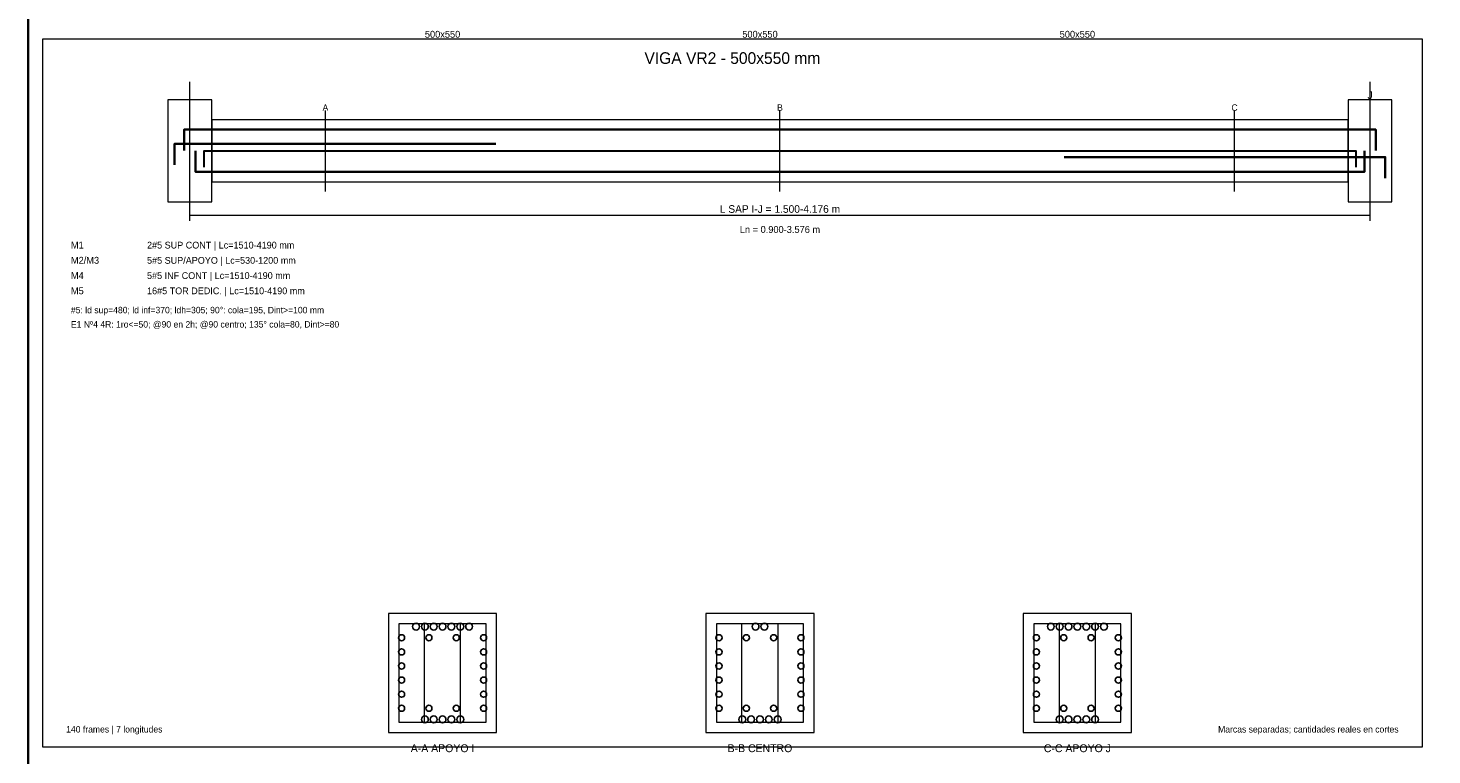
# Model space of a CAD drawing. Header units: millimetres. Extents: x 7 to 700, y 7 to 493.
# Tile 2 of 7: x 7 to 302, y 187 to 340. Entities that reach past the tile are written whole.
import ezdxf
from ezdxf.enums import TextEntityAlignment as Align

# ---------------------------------------------------------------- set-up
doc = ezdxf.new("R2010")
doc.units = ezdxf.units.MM
for name, color, linetype in [('APOYOS', 4, 'Continuous'), ('CONTORNO', 7, 'Continuous'), ('CORTE', 7, 'Continuous'), ('COTAS', 3, 'Continuous'), ('EJES', 8, 'Continuous'), ('ESTRIBOS', 7, 'Continuous'), ('GUIA', 9, 'Continuous'), ('M1_SUP_CONT', 5, 'Continuous'), ('M2_SUP_IZQ', 2, 'Continuous'), ('M3_SUP_DER', 2, 'Continuous'), ('M4_INF_CONT', 1, 'Continuous'), ('M5_TORSION', 30, 'Continuous'), ('MARCO', 7, 'Continuous'), ('TEXTO', 7, 'Continuous'), ('TITULO', 6, 'Continuous')]:
    doc.layers.add(name, color=color, linetype=linetype)

msp = doc.modelspace()

# ---------------------------------------------------------------- linework, layer by layer
at = {"layer": 'APOYOS', "color": 4, "lineweight": 18}
for points in [[(36.4, 303.13), (45.6, 303.13), (45.6, 324.53), (36.4, 324.53)], [(284.4, 303.13), (293.6, 303.13), (293.6, 324.53), (284.4, 324.53)]]:
    msp.add_lwpolyline(points, close=True, dxfattribs=at)
at = {"layer": 'CONTORNO', "color": 7, "lineweight": 18}
msp.add_lwpolyline([(45.6, 307.33), (284.4, 307.33), (284.4, 320.33), (45.6, 320.33)], close=True, dxfattribs=at)
at = {"layer": 'CORTE', "color": 7, "lineweight": 9}
for p, q in [((69.48, 305.33), (69.48, 322.33)), ((165, 305.33), (165, 322.33)), ((260.52, 305.33), (260.52, 322.33))]:
    msp.add_line(p, q, dxfattribs=at)
at = {"layer": 'CORTE', "color": 7, "lineweight": 20}
for points in [[(82.74, 191.67), (105.46, 191.67), (105.46, 216.67), (82.74, 216.67)], [(149.44, 191.67), (172.16, 191.67), (172.16, 216.67), (149.44, 216.67)], [(216.14, 191.67), (238.86, 191.67), (238.86, 216.67), (216.14, 216.67)]]:
    msp.add_lwpolyline(points, close=True, dxfattribs=at)
at = {"layer": 'COTAS', "color": 3, "lineweight": 15}
for p, q in [((41, 299.13), (41, 301.53)), ((289, 299.13), (289, 301.53)), ((41, 300.33), (289, 300.33))]:
    msp.add_line(p, q, dxfattribs=at)
at = {"layer": 'EJES', "color": 8, "lineweight": 9}
for p, q in [((41, 301.33), (41, 328.33)), ((289, 301.33), (289, 328.33))]:
    msp.add_line(p, q, dxfattribs=at)
at = {"layer": 'ESTRIBOS', "color": 7, "lineweight": 15}
for p, q in [((90.31, 193.87), (90.31, 214.47)), ((97.89, 193.87), (97.89, 214.47)), ((157.01, 193.87), (157.01, 214.47)), ((164.59, 193.87), (164.59, 214.47)), ((223.71, 193.87), (223.71, 214.47)), ((231.29, 193.87), (231.29, 214.47))]:
    msp.add_line(p, q, dxfattribs=at)
at = {"layer": 'ESTRIBOS', "color": 7, "lineweight": 18}
for points in [[(84.94, 193.87), (103.26, 193.87), (103.26, 214.47), (84.94, 214.47)], [(151.64, 193.87), (169.96, 193.87), (169.96, 214.47), (151.64, 214.47)], [(218.34, 193.87), (236.66, 193.87), (236.66, 214.47), (218.34, 214.47)]]:
    msp.add_lwpolyline(points, close=True, dxfattribs=at)
at = {"layer": 'GUIA', "color": 9, "lineweight": 9}
msp.add_lwpolyline([(10, 188.67), (300, 188.67), (300, 337.33), (10, 337.33)], close=True, dxfattribs=at)
at = {"layer": 'M1_SUP_CONT', "color": 5, "lineweight": 35}
msp.add_lwpolyline([(39.8, 313.93), (39.8, 318.33), (290.2, 318.33), (290.2, 313.93)], dxfattribs=at)
at = {"layer": 'M1_SUP_CONT', "color": 5}
for centre in [(88.52, 213.91), (90.38, 213.91), (92.24, 213.91), (94.1, 213.91), (95.96, 213.91), (97.82, 213.91), (99.68, 213.91), (159.87, 213.91), (161.73, 213.91), (221.92, 213.91), (223.78, 213.91), (225.64, 213.91), (227.5, 213.91), (229.36, 213.91), (231.22, 213.91), (233.08, 213.91)]:
    msp.add_circle(centre, 0.72, dxfattribs=at)
at = {"layer": 'M2_SUP_IZQ', "color": 2, "lineweight": 35}
msp.add_lwpolyline([(37.8, 310.93), (37.8, 315.33), (105.3, 315.33)], dxfattribs=at)
at = {"layer": 'M3_SUP_DER', "color": 2, "lineweight": 35}
msp.add_lwpolyline([(224.7, 312.53), (292.2, 312.53), (292.2, 308.13)], dxfattribs=at)
at = {"layer": 'M4_INF_CONT', "color": 1, "lineweight": 35}
msp.add_lwpolyline([(42.2, 313.83), (42.2, 309.43), (287.8, 309.43), (287.8, 313.83)], dxfattribs=at)
at = {"layer": 'M4_INF_CONT', "color": 1}
for centre in [(90.38, 194.42), (92.24, 194.42), (94.1, 194.42), (95.96, 194.42), (97.82, 194.42), (157.08, 194.42), (158.94, 194.42), (160.8, 194.42), (162.66, 194.42), (164.52, 194.42), (223.78, 194.42), (225.64, 194.42), (227.5, 194.42), (229.36, 194.42), (231.22, 194.42)]:
    msp.add_circle(centre, 0.72, dxfattribs=at)
at = {"layer": 'M5_TORSION', "color": 30, "lineweight": 30}
msp.add_lwpolyline([(44, 310.43), (44, 313.83), (286, 313.83), (286, 310.43)], dxfattribs=at)
at = {"layer": 'M5_TORSION', "color": 30}
for centre in [(85.49, 211.58), (91.23, 211.58), (96.97, 211.58), (102.71, 211.58), (152.19, 211.58), (157.93, 211.58), (163.67, 211.58), (169.41, 211.58), (218.89, 211.58), (224.63, 211.58), (230.37, 211.58), (236.11, 211.58), (85.49, 208.61), (102.71, 208.61), (152.19, 208.61), (169.41, 208.61), (218.89, 208.61), (236.11, 208.61), (85.49, 205.65), (102.71, 205.65), (152.19, 205.65), (169.41, 205.65), (218.89, 205.65), (236.11, 205.65), (85.49, 202.68), (102.71, 202.68), (152.19, 202.68), (169.41, 202.68), (218.89, 202.68), (236.11, 202.68), (85.49, 199.72), (102.71, 199.72), (152.19, 199.72), (169.41, 199.72), (218.89, 199.72), (236.11, 199.72), (85.49, 196.76), (91.23, 196.76), (96.97, 196.76), (102.71, 196.76), (152.19, 196.76), (157.93, 196.76), (163.67, 196.76), (169.41, 196.76), (218.89, 196.76), (224.63, 196.76), (230.37, 196.76), (236.11, 196.76)]:
    msp.add_circle(centre, 0.64, dxfattribs=at)
at = {"layer": 'MARCO', "color": 7, "lineweight": 35}
msp.add_lwpolyline([(7, 7), (700, 7), (700, 493), (7, 493)], close=True, dxfattribs=at)

# ---------------------------------------------------------------- texts
at = {"layer": 'CORTE', "color": 7}
for s, p in [('A', (69.48, 322.93)), ('B', (165, 322.93)), ('C', (260.52, 322.93))]:
    msp.add_text(s, height=1.35, dxfattribs=at).set_placement(p, align=Align.MIDDLE_CENTER)
at = {"layer": 'COTAS', "color": 3}
msp.add_text('L SAP I-J = 1.500-4.176 m', height=1.6, dxfattribs=at).set_placement((165, 301.63), align=Align.MIDDLE_CENTER)
at = {"layer": 'EJES', "color": 8}
for s, p in [('I', (41, 325.53)), ('J', (289, 325.53))]:
    msp.add_text(s, height=1.6, dxfattribs=at).set_placement(p, align=Align.MIDDLE_CENTER)
at = {"layer": 'TEXTO', "color": 7}
for s, height, p in [('500x550', 1.45, (94.1, 338.33)), ('500x550', 1.45, (160.8, 338.33)), ('500x550', 1.45, (227.5, 338.33)), ('Ln = 0.900-3.576 m', 1.45, (165, 297.33)), ('A-A APOYO I', 1.65, (94.1, 188.37)), ('B-B CENTRO', 1.65, (160.8, 188.37)), ('C-C APOYO J', 1.65, (227.5, 188.37))]:
    msp.add_text(s, height=height, dxfattribs=at).set_placement(p, align=Align.MIDDLE_CENTER)
at = {"layer": 'TEXTO', "color": 5}
for s, height, p in [('M1', 1.45, (16, 293.33)), ('2#5 SUP CONT | Lc=1510-4190 mm', 1.42, (32, 293.33))]:
    msp.add_text(s, height=height, dxfattribs=at).set_placement(p)
at = {"layer": 'TEXTO', "color": 2}
for s, height, p in [('M2/M3', 1.45, (16, 290.13)), ('5#5 SUP/APOYO | Lc=530-1200 mm', 1.42, (32, 290.13))]:
    msp.add_text(s, height=height, dxfattribs=at).set_placement(p)
at = {"layer": 'TEXTO', "color": 1}
for s, height, p in [('M4', 1.45, (16, 286.93)), ('5#5 INF CONT | Lc=1510-4190 mm', 1.42, (32, 286.93))]:
    msp.add_text(s, height=height, dxfattribs=at).set_placement(p)
at = {"layer": 'TEXTO', "color": 30}
for s, height, p in [('M5', 1.45, (16, 283.73)), ('16#5 TOR DEDIC. | Lc=1510-4190 mm', 1.42, (32, 283.73))]:
    msp.add_text(s, height=height, dxfattribs=at).set_placement(p)
at = {"layer": 'TEXTO', "color": 7}
for s, p in [('#5: ld sup=480; ld inf=370; ldh=305; 90°: cola=195, Dint>=100 mm', (16, 279.73)), ('E1 Nº4 4R: 1ro<=50; @90 en 2h; @90 centro; 135° cola=80, Dint>=80', (16, 276.73)), ('140 frames | 7 longitudes', (15, 191.67))]:
    msp.add_text(s, height=1.35, dxfattribs=at).set_placement(p)
at = {"layer": 'TEXTO', "color": 3}
msp.add_text('Marcas separadas; cantidades reales en cortes', height=1.35, dxfattribs=at).set_placement((295, 191.67), align=Align.RIGHT)
at = {"layer": 'TITULO', "color": 6}
msp.add_text('VIGA VR2 - 500x550 mm', height=2.45, dxfattribs=at).set_placement((155, 333.33), align=Align.MIDDLE_CENTER)

doc.saveas('drawing.dxf')
